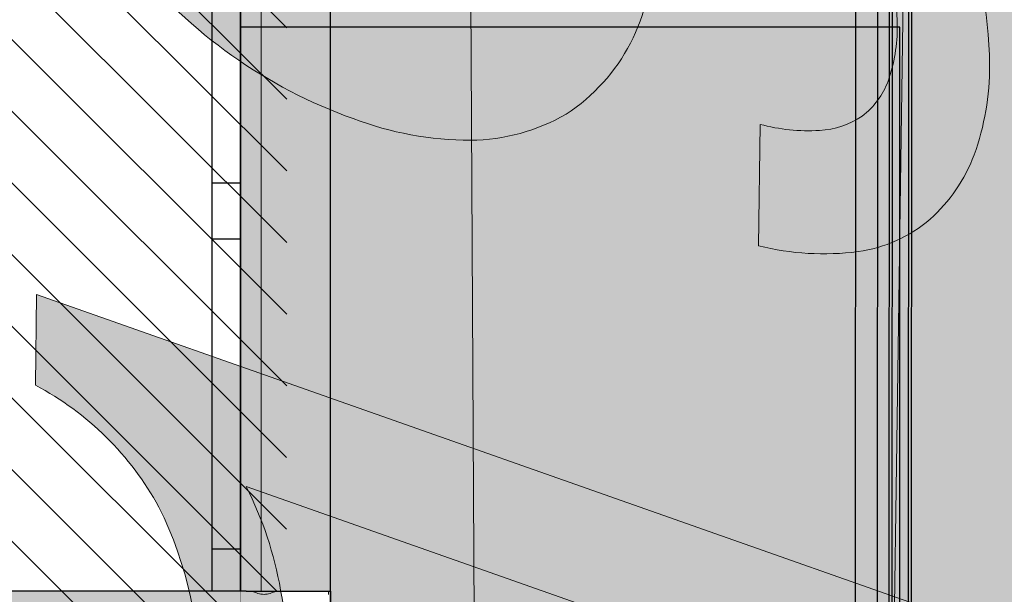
# Model space of a CAD drawing. Header units: millimetres. Extents: x -40276 to 214973, y -147941 to 35228.
# Tile 221 of 256: x -713 to 1034, y 12533 to 13554. Entities that reach past the tile are written whole.
import ezdxf

# ---------------------------------------------------------------- set-up
doc = ezdxf.new("R2010")
doc.units = ezdxf.units.MM
doc.header["$MEASUREMENT"] = 0
doc.linetypes.add('Wipeout_Contour', pattern=[1000, 0, -1000])
for name, color, linetype in [('1._POHLED ZÁPADNÍ_2_0_plochy', 7, 'Continuous'), ('1._POHLED ZÁPADNÍ_2_akustické prvky', 7, 'Continuous'), ('1._POHLED ZÁPADNÍ_2_BT_ortho', 7, 'Continuous'), ('1._POHLED ZÁPADNÍ_2_Kresby a obrázky', 7, 'Continuous'), ('1._POHLED ZÁPADNÍ_2_Nové_0_plochy', 7, 'Continuous'), ('1._POHLED ZÁPADNÍ_2_Nové_Konstrukce - nenosné', 7, 'Continuous'), ('1._POHLED ZÁPADNÍ_2_Nové_Konstrukce - nosné', 7, 'Continuous'), ('1._POHLED ZÁPADNÍ_2_Nové_Výplně - Povrchové', 7, 'Continuous'), ('1._POHLED ZÁPADNÍ_2_Nové_Výplně – Řezové', 7, 'Continuous'), ('1._POHLED ZÁPADNÍ_2_Situace - terén', 7, 'Continuous'), ('1._POHLED ZÁPADNÍ_2_TZB - elektroinstalace', 7, 'Continuous')]:
    doc.layers.add(name, color=color, linetype=linetype)
doc.linetypes.add('Elektřina - Sdělovací kabely - CETIN', pattern='A,0,[6,C.3 Koordinační situační výkres1.Shx,S=0.238095,R=0,X=0,Y=-3.25261e-19],-33,0', length=33)

# ---------------------------------------------------------------- blocks, each defined once
blk = doc.blocks.new('*X16', base_point=(-42174.7, -26223.7))
at = {"layer": '1._POHLED ZÁPADNÍ_2_Nové_Výplně – Řezové', "color": 21, "linetype": 'Continuous', "lineweight": 20, "true_color": 0xffaaaa}
for p, q in [((-299.8, 12539.1), (-297.9, 12538)), ((-297.9, 12538), (-295.5, 12536.8)), ((-295.5, 12536.8), (-293, 12535.7)), ((-293, 12535.7), (-290.4, 12534.9)), ((-290.4, 12534.9), (-287.8, 12534.2)), ((-287.8, 12534.2), (-285.1, 12533.7)), ((-285.1, 12533.7), (-282.4, 12533.4)), ((-282.4, 12533.4), (-279.7, 12533.3)), ((-279.7, 12533.3), (-276.9, 12533.4)), ((-276.9, 12533.4), (-274.2, 12533.7)), ((-274.2, 12533.7), (-271.6, 12534.2)), ((-271.6, 12534.2), (-268.9, 12534.9)), ((-268.9, 12534.9), (-266.3, 12535.8)), ((-266.3, 12535.8), (-263.8, 12536.8)), ((-263.8, 12536.8), (-261.4, 12538)), ((-261.4, 12538), (-259.5, 12539.1)), ((-165.8, 12538.8), (-165.8, 12539.1)), ((-165.5, 12536.1), (-165.8, 12538.8)), ((-165.4, 12533.3), (-165.5, 12536.1))]:
    blk.add_line(p, q, dxfattribs=at)

msp = doc.modelspace()

# ---------------------------------------------------------------- hatches: boundary and pattern name
at = {"layer": '1._POHLED ZÁPADNÍ_2_0_plochy', "linetype": 'Continuous', "lineweight": 0, "true_color": 0x725616}
msp.add_hatch(color=46, dxfattribs=at).paths.add_polyline_path([(-40276.1, 380), (-40276.1, -1043.7), (-26430.1, -1753.8), (-207.8, -1407.2, 0.378179), (2221.6, 744.4), (1454.6, 22244.4), (546.8, 28172), (-1346.6, 35227.5), (-3442.1, 35227.5), (-1029.2, 25664.9), (-238.4, 17796), (-239.2, 14109.2), (861.4, 14093.7), (783, 8563.1), (-240.5, 8577.6), (-242.4, 270.4), (-4572.2, 250.2), (-4572.6, 350.6), (-5872.7, 344.6), (-5872.2, 244.2), (-7761, 235.3), (-7759.9, 351.1), (-8809.8, 361.3), (-8811.1, 230.4), (-11400.3, 218.3), (-11400.4, 351.1), (-12450.4, 350.8), (-12450.3, 213.4), (-13471.2, 208.7), (-13473.3, 368.5), (-14863.3, 349.9), (-14861.3, 202.2), (-20482.2, 176), (-20484.8, 349.9), (-26651.8, 257.8), (-26680.1, 83.4), (-26744.6, -483.5), (-39550, 311.2)])
at = {"layer": '1._POHLED ZÁPADNÍ_2_0_plochy', "linetype": 'Continuous', "lineweight": 20, "true_color": 0xffaaaa}
h = msp.add_hatch(dxfattribs=at)
h.set_pattern_fill('Izolační_tvárnice_0002', color=21, style=0, pattern_type=2)
h.set_pattern_definition([(315, (-10360.18, 9405.31), (63.6396, 63.6396), [])])
h.paths.add_polyline_path([(-10906.3, 18690.2), (-10970.7, 9084.1), (-20311.4, 10009.9), (-20479.4, 269.7), (-242.3, 419.8), (-238.4, 17796)])
at = {"layer": '1._POHLED ZÁPADNÍ_2_Kresby a obrázky', "linetype": 'Continuous', "lineweight": 20, "true_color": 0x0080c0}
h = msp.add_hatch(color=142, dxfattribs=at)
h.paths.add_polyline_path([(-671.8, 14085.1, 0.175825), (-513.8, 13656.9, 0.13761), (-121.5, 13378.3, 0.09035), (87.1, 13340, 0.129033), (256.3, 13386.2, 0.261953), (408.3, 13678.3, 0.098003), (366.2, 13892, 0.071499), (235.3, 14112.5, -0.091462), (688.9, 13841.8, -0.083868), (806, 13693.2, -0.123393), (843.9, 13543.6, -0.0897), (827.7, 13445, -0.145212), (781.7, 13382.9, -0.136606), (706, 13357.3, -0.079778), (600.5, 13368.1), (598, 13152.3, 0.092836), (774.5, 13142.1, 0.143363), (902.2, 13199.6, 0.120369), (980.4, 13313.8, 0.089298), (1007.8, 13473.5, 0.200935), (789.8, 13985.2, 0.067888), (512.3, 14191.8, 0.04475), (122.5, 14365.6, 0.059579), (-215.3, 14447.9, 0.113995), (-464.2, 14425.2, 0.169064), (-618.4, 14302.5, 0.134897)])
h.paths.add_polyline_path([(-401.7, 13776.5, -0.188356), (-507.8, 14031.7, -0.337), (-355.8, 14226.1, -0.096629), (-173.2, 14232.3, -0.04966), (74.7, 14171.4, -0.061886), (203.2, 13958.8, -0.104119), (244.7, 13772.9, -0.129212), (217.1, 13657.2, -0.160141), (137.4, 13587.9, -0.114051), (17.1, 13568, -0.073844), (-132.3, 13599.9, -0.125193)], flags=0)
at = {"layer": '1._POHLED ZÁPADNÍ_2_Nové_Výplně - Povrchové', "linetype": 'Continuous', "lineweight": 0, "true_color": 0xfed4d4}
msp.add_hatch(color=254, dxfattribs=at).paths.add_polyline_path([(-321.7, 8564.1), (848.3, 8564.1), (848.3, 14094.9), (-321.7, 14094.9)])
at = {"layer": '1._POHLED ZÁPADNÍ_2_Nové_Výplně – Řezové', "linetype": 'Continuous', "lineweight": 0, "true_color": 0xf2b2b2}
msp.add_hatch(color=9, dxfattribs=at).paths.add_polyline_path([(-821.7, 12460.1), (-321.7, 12460.1), (-321.7, 12539.1), (-821.7, 12539.1)])

# ---------------------------------------------------------------- linework, layer by layer
at = {"layer": '1._POHLED ZÁPADNÍ_2_0_plochy', "color": 7, "linetype": 'Continuous', "lineweight": 13, "flags": 128}
msp.add_lwpolyline([(-1029.2, 25664.9), (-238.4, 17796), (-239.2, 14109.2), (861.4, 14093.7), (783, 8563.1), (-240.5, 8577.6), (-242.4, 270.4), (-4572.2, 250.2), (-4572.6, 350.6), (-5872.7, 344.6), (-5872.2, 244.2), (-7761, 235.3), (-7759.9, 351.1), (-8809.8, 361.3), (-8811.1, 230.4), (-11400.3, 218.3)], dxfattribs=at)
at = {"layer": '1._POHLED ZÁPADNÍ_2_BT_ortho', "color": 142, "linetype": 'Continuous', "lineweight": 20, "true_color": 0x0080c0, "flags": 128}
for points in [[(789.8, 13985.2, -0.200935), (1007.8, 13473.5, -0.089298), (980.4, 13313.8, -0.120369), (902.2, 13199.6, -0.143363), (774.5, 13142.1, -0.092836), (598, 13152.3), (600.5, 13368.1, 0.079778), (706, 13357.3, 0.136606), (781.7, 13382.9, 0.145212), (827.7, 13445, 0.0897), (843.9, 13543.6, 0.123393), (806, 13693.2, 0.083868)], [(408.3, 13678.3, -0.261953), (256.3, 13386.2, -0.129033), (87.1, 13340, -0.09035), (-121.5, 13378.3, -0.13761), (-513.8, 13656.9, -0.175825)]]:
    msp.add_lwpolyline(points, format="xyb", dxfattribs=at)
at = {"layer": '1._POHLED ZÁPADNÍ_2_Nové_0_plochy', "color": 1, "linetype": 'Continuous', "lineweight": 25}
for p, q in [((770.2, 14214), (768.3, 11214.6)), ((808.3, 11214.6), (810.2, 14214)), ((830.2, 14214), (828.3, 11214.6)), ((835.2, 14214), (833.3, 11214.6)), ((835.2, 14214), (833.3, 11214.6)), ((863.3, 11214.6), (865.2, 14214)), ((863.3, 11214.6), (865.2, 14214)), ((868.3, 11214.6), (870.2, 14214))]:
    msp.add_line(p, q, dxfattribs=at)
at = {"layer": '1._POHLED ZÁPADNÍ_2_Nové_Konstrukce - nenosné', "color": 1, "linetype": 'Continuous', "lineweight": 25, "flags": 128}
msp.add_lwpolyline([(-321.7, 8564.1), (848.3, 8564.1), (848.3, 13540.8), (-321.7, 13540.8)], close=True, dxfattribs=at)
at = {"layer": '1._POHLED ZÁPADNÍ_2_Nové_Konstrukce - nosné', "color": 1, "linetype": 'Continuous', "lineweight": 25}
for p, q in [((-321.7, 12539.1), (-321.7, 13889.1)), ((-371.7, 13264.1), (-371.7, 13814.1)), ((-321.7, 13814.1), (-321.7, 13264.1)), ((-371.7, 13214.1), (-371.7, 13264.1)), ((-371.7, 13264.1), (-321.7, 13264.1)), ((-321.7, 13264.1), (-321.7, 13214.1)), ((-371.7, 13164.1), (-371.7, 13214.1)), ((-321.7, 13214.1), (-321.7, 13164.1)), ((-321.7, 13164.1), (-371.7, 13164.1)), ((-371.7, 12614.1), (-371.7, 13164.1)), ((-321.7, 13164.1), (-321.7, 12614.1)), ((-371.7, 12539.1), (-371.7, 12614.1)), ((-371.7, 12614.1), (-321.7, 12614.1)), ((-321.7, 12614.1), (-321.7, 12539.1)), ((-371.7, 12539.1), (-821.7, 12539.1)), ((-321.7, 12539.1), (-371.7, 12539.1)), ((-321.7, 12539.1), (-371.7, 12539.1))]:
    msp.add_line(p, q, dxfattribs=at)
at = {"layer": '1._POHLED ZÁPADNÍ_2_Situace - terén', "color": 8, "linetype": 'Continuous', "lineweight": 13, "flags": 128}
msp.add_lwpolyline([(-284.5, 17970), (-284.5, 10970.3), (-321.7, 10970.3), (-321.7, 17970)], close=True, dxfattribs=at)
at = {"layer": '1._POHLED ZÁPADNÍ_2_TZB - elektroinstalace', "color": 8, "linetype": 'Elektřina - Sdělovací kabely - CETIN', "lineweight": 20, "flags": 128}
msp.add_lwpolyline([(-10401.6, -197.7), (168, -318.9), (60.6, 18127.7), (-85.7, 29288.4), (-285.4, 31477.9), (-1612, 35227.5)], dxfattribs=at)

# ---------------------------------------------------------------- next in the draw order: wipeouts: each hides what was drawn before it
at = {"color": 254, "linetype": 'Wipeout_Contour', "lineweight": 0, "ltscale": 59577.299949}
msp.add_wipeout([(-321.6, 10972.3), (-161.6, 10972.3), (-161.6, 12539.1), (-311.6, 12539.1), (-321.6, 12539.1)], dxfattribs=at).dxf.layer = '1._POHLED ZÁPADNÍ_2_Nové_Výplně – Řezové'

# ---------------------------------------------------------------- next in the draw order: hatches: boundary and pattern name
at = {"layer": '1._POHLED ZÁPADNÍ_2_Kresby a obrázky', "linetype": 'Continuous', "lineweight": 20, "true_color": 0x0080c0}
msp.add_hatch(color=142, dxfattribs=at).paths.add_polyline_path([(968.5, 12483.2), (-683.6, 13066.1), (-685.5, 12904.8, -0.146493), (-466.1, 12688.3, -0.125765), (-395.9, 12360.3), (-231.9, 12302.4, 0.049544), (-250.3, 12541, 0.075099), (-311.5, 12724.9), (966, 12274)])

# ---------------------------------------------------------------- next in the draw order: linework, layer by layer
at = {"layer": '1._POHLED ZÁPADNÍ_2_akustické prvky', "color": 1, "linetype": 'Continuous', "lineweight": 35}
msp.add_line((-161.8, 10972.3), (-161.8, 12539.1), dxfattribs=at)
at = {"layer": '1._POHLED ZÁPADNÍ_2_BT_ortho', "color": 142, "linetype": 'Continuous', "lineweight": 20, "true_color": 0x0080c0, "flags": 128}
msp.add_lwpolyline([(968.5, 12483.2), (966, 12274), (-311.5, 12724.9, -0.075099), (-250.3, 12541, -0.049544), (-231.9, 12302.4), (-395.9, 12360.3, 0.125765), (-466.1, 12688.3, 0.146493), (-685.5, 12904.8), (-683.6, 13066.1)], format="xyb", close=True, dxfattribs=at)
at = {"layer": '1._POHLED ZÁPADNÍ_2_Nové_Konstrukce - nosné', "color": 1, "linetype": 'Continuous', "lineweight": 25}
for p, q in [((-321.6, 12539.1), (-321.5, 13960.1)), ((-161.6, 12539.1), (-161.6, 13889.1)), ((-311.6, 12539.1), (-321.6, 12539.1)), ((-311.6, 12539.1), (-321.6, 12539.1)), ((-311.6, 12539.1), (-161.6, 12539.1)), ((-311.6, 12539.1), (-161.6, 12539.1))]:
    msp.add_line(p, q, dxfattribs=at)

# ---------------------------------------------------------------- next in the draw order: block references
at = {"layer": '1._POHLED ZÁPADNÍ_2_0_plochy', "color": 9, "linetype": 'Continuous', "lineweight": 13}
msp.add_blockref('*X16', (-42174.7, -26223.7), dxfattribs=at)

doc.saveas('drawing.dxf')
